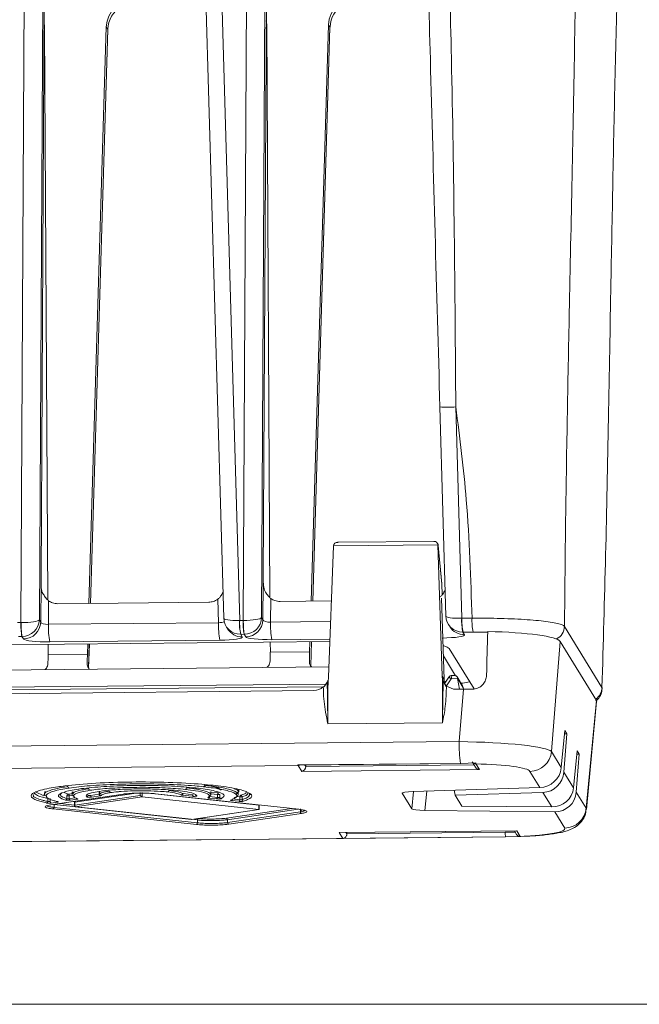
# Model space of a CAD drawing. Header units: millimetres. Extents: x 0 to 1118, y 0 to 864.
# Tile 88 of 256: x 495 to 506, y 274 to 291. Entities that reach past the tile are written whole.
import ezdxf

# ---------------------------------------------------------------- set-up
doc = ezdxf.new("R2010")
doc.units = ezdxf.units.MM
doc.styles.add('SLDTEXTSTYLE3', font='TXT', dxfattribs={"width": 0.605})
doc.dimstyles.new('SLDDIMSTYLE0', dxfattribs={"dimtxt": 3.175, "dimasz": 3.302, "dimexe": 0, "dimexo": 0.0625, "dimgap": 0.79375, "dimtad": 0, "dimtih": 1, "dimtoh": 1, "dimdec": 1, "dimlfac": 4, "dimrnd": 1e-09, "dimzin": 12, "dimdsep": 46, "dimtxsty": 'SLDTEXTSTYLE3', "dimsah": 1, "dimcen": 0.09, "dimadec": 0, "dimazin": 3, "dimtfac": 1, "dimtofl": 0, "dimtmove": 0, "dimatfit": 3, "dimfxl": 1, "dimfrac": 2, "dimtolj": 1, "dimtzin": 12, "dimarcsym": 0})

# ---------------------------------------------------------------- blocks, each defined once
blk = doc.blocks.new('_D_12')
at = {"color": 7, "linetype": 'Continuous', "lineweight": 0}
for p, q in [((520.817, 345.837), (559.739, 345.837)), ((558.139, 345.837), (558.139, 312.211)), ((558.139, 273.712), (558.139, 307.339)), ((443.176, 273.712), (559.739, 273.712))]:
    blk.add_line(p, q, dxfattribs=at)
for points in [[(558.139, 345.837), (557.631, 342.535), (558.647, 342.535)], [(558.139, 273.712), (558.647, 277.014), (557.631, 277.014)]]:
    blk.add_solid(points, dxfattribs=at)
at = {"color": 7, "linetype": 'Continuous', "lineweight": 0, "insert": (552.682, 311.431), "char_height": 3.175, "attachment_point": 1, "style": 'SLDTEXTSTYLE3'}
blk.add_mtext('288.5', dxfattribs=at)
blk = doc.blocks.new('_D_13')
at = {"color": 7, "linetype": 'Continuous', "lineweight": 0}
for p, q in [((441.576, 275.312), (441.576, 357.886)), ((519.351, 346.187), (519.351, 357.886)), ((441.576, 356.286), (475.007, 356.286)), ((519.351, 356.286), (485.921, 356.286))]:
    blk.add_line(p, q, dxfattribs=at)
for points in [[(441.576, 356.286), (444.878, 355.778), (444.878, 356.794)], [(519.351, 356.286), (516.049, 356.794), (516.049, 355.778)]]:
    blk.add_solid(points, dxfattribs=at)
at = {"color": 7, "linetype": 'Continuous', "lineweight": 0, "insert": (475.007, 357.942), "char_height": 3.175, "attachment_point": 1, "style": 'SLDTEXTSTYLE3'}
blk.add_mtext('311.1', dxfattribs=at)

msp = doc.modelspace()

# ---------------------------------------------------------------- linework, layer by layer
at = {"color": 9, "linetype": 'Continuous', "lineweight": 0}
for p, q in [((495.239, 280.35), (495.306, 292.494)), ((495.628, 292.5), (495.561, 280.398)), ((498.695, 292.528), (499.047, 280.387)), ((499.106, 280.387), (499.172, 292.532)), ((499.494, 292.538), (499.428, 280.436)), ((496.751, 290.666), (496.726, 290.707)), ((500.317, 280.722), (500.618, 290.703)), ((500.618, 290.703), (500.592, 290.745)), ((496.451, 280.684), (496.751, 290.666)), ((502.807, 284.099), (502.913, 280.424)), ((502.494, 281.699), (500.678, 281.681)), ((502.501, 281.687), (502.494, 281.699)), ((502.501, 281.687), (502.501, 281.691)), ((502.562, 281.018), (502.501, 281.687)), ((495.585, 280.359), (495.591, 281.016)), ((495.591, 281.016), (495.591, 281.016)), ((499.451, 280.397), (499.458, 281.054)), ((499.458, 281.054), (499.458, 281.054)), ((502.562, 281.018), (502.562, 281.022)), ((502.568, 280.84), (502.562, 281.018)), ((502.562, 281.018), (502.562, 281.017)), ((498.679, 280.347), (498.669, 280.758)), ((499.589, 280.767), (499.585, 280.356)), ((495.723, 280.729), (495.719, 280.319)), ((499.428, 280.436), (499.451, 280.397)), ((502.913, 280.424), (502.909, 280.424)), ((502.913, 280.424), (503.089, 280.426)), ((495.18, 280.349), (495.239, 280.35)), ((495.239, 280.35), (495.244, 280.35)), ((495.561, 280.398), (495.585, 280.359)), ((495.719, 280.319), (498.679, 280.347)), ((499.047, 280.387), (499.042, 280.387)), ((499.047, 280.387), (499.106, 280.387)), ((499.106, 280.387), (499.11, 280.387)), ((499.585, 280.356), (500.628, 280.366)), ((504.698, 280.284), (505.35, 279.219)), ((495.258, 280.108), (495.199, 280.108)), ((495.286, 280.064), (495.259, 280.108)), ((499.065, 280.145), (499.092, 280.101)), ((499.125, 280.146), (499.066, 280.145)), ((499.152, 280.102), (499.125, 280.146)), ((502.931, 280.183), (502.959, 280.139)), ((503.108, 280.185), (502.932, 280.183)), ((503.362, 280.184), (503.108, 280.185)), ((498.702, 280.043), (495.742, 280.015)), ((496.417, 279.56), (496.43, 279.978)), ((500.616, 280.062), (499.608, 280.052)), ((500.284, 279.597), (500.296, 280.016)), ((504.623, 280.022), (504.47, 278.107)), ((495.713, 279.795), (496.398, 279.802)), ((499.58, 279.833), (500.264, 279.84)), ((500.26, 279.743), (500.26, 279.743)), ((496.394, 279.705), (496.394, 279.705)), ((502.568, 279.417), (502.604, 279.359)), ((502.729, 279.372), (502.645, 279.252)), ((502.837, 279.375), (502.729, 279.372)), ((502.932, 279.225), (502.836, 279.381)), ((502.865, 278.28), (502.938, 279.191)), ((505.074, 277.12), (505.253, 278.993)), ((491.471, 278.169), (502.865, 278.28)), ((504.47, 278.107), (504.641, 277.827)), ((500.064, 277.866), (494.33, 277.81)), ((500.06, 277.874), (502.89, 277.901)), ((500.126, 277.763), (500.064, 277.866)), ((500.179, 277.873), (500.195, 277.845)), ((500.195, 277.845), (503.125, 277.874)), ((503.153, 277.91), (503.156, 277.892)), ((503.156, 277.892), (503.217, 277.793)), ((503.217, 277.793), (500.126, 277.763)), ((504.271, 277.48), (504.097, 277.763)), ((504.687, 277.751), (504.856, 277.476)), ((495.756, 277.18), (497.022, 277.367)), ((496.04, 277.289), (496.04, 277.339)), ((496.063, 277.365), (496.158, 277.379)), ((496.148, 277.348), (496.082, 277.338)), ((497.247, 277.383), (496.18, 277.226)), ((496.181, 277.176), (497.317, 277.343)), ((496.451, 277.343), (496.604, 277.365)), ((496.623, 277.338), (496.47, 277.316)), ((496.604, 277.365), (496.603, 277.415)), ((496.609, 277.416), (496.61, 277.367)), ((497.317, 277.343), (497.317, 277.393)), ((497.352, 277.393), (497.352, 277.319)), ((499.379, 277.174), (497.468, 277.381)), ((497.584, 277.372), (497.581, 277.372)), ((497.584, 277.372), (500.078, 277.103)), ((498.219, 277.33), (498.047, 277.348)), ((498.063, 277.375), (498.235, 277.357)), ((498.543, 277.402), (498.676, 277.388)), ((498.66, 277.361), (498.543, 277.374)), ((498.7, 277.363), (498.7, 277.312)), ((501.876, 277.387), (501.875, 277.381)), ((502.04, 277.112), (502.07, 277.414)), ((502.301, 277.421), (502.268, 277.083)), ((504.476, 277.144), (504.322, 277.396)), ((504.902, 277.4), (505.074, 277.12)), ((495.707, 277.239), (495.707, 277.289)), ((495.876, 277.228), (495.766, 277.212)), ((495.816, 277.187), (495.816, 277.137)), ((498.31, 276.917), (495.816, 277.187)), ((496.082, 277.288), (496.199, 277.305)), ((496.218, 277.279), (496.101, 277.262)), ((496.169, 277.241), (496.18, 277.226)), ((496.18, 277.226), (496.181, 277.176)), ((498.644, 277.284), (498.508, 277.299)), ((498.524, 277.326), (498.66, 277.311)), ((499.033, 277.242), (498.904, 277.256)), ((498.921, 277.283), (499.049, 277.269)), ((499.049, 277.319), (499, 277.324)), ((499.089, 277.32), (499.089, 277.27)), ((499.378, 277.1), (499.379, 277.174)), ((495.816, 277.137), (498.31, 276.867)), ((498.21, 276.928), (499.378, 277.1)), ((500.067, 277.104), (498.836, 276.922)), ((498.836, 276.872), (500.102, 277.059)), ((500.102, 277.109), (500.102, 277.059)), ((504.701, 276.777), (504.528, 277.06)), ((498.31, 276.917), (498.31, 276.867)), ((498.836, 276.922), (498.836, 276.872)), ((500.777, 276.7), (503.868, 276.73)), ((500.84, 276.598), (500.777, 276.7)), ((500.896, 276.701), (500.912, 276.675)), ((500.912, 276.677), (503.667, 276.704)), ((503.667, 276.704), (503.839, 276.708)), ((503.868, 276.73), (503.928, 276.632)), ((495.107, 276.542), (500.84, 276.598)), ((503.674, 276.622), (500.844, 276.595))]:
    msp.add_line(p, q, dxfattribs=at)
at = {"color": 7, "linetype": 'Continuous', "lineweight": 15}
for p, q in [((495.653, 292.459), (495.591, 281.12)), ((498.418, 292.527), (498.769, 280.426)), ((499.519, 292.496), (499.457, 281.157)), ((495.708, 280.743), (495.651, 290.697)), ((496.726, 290.707), (496.424, 280.684)), ((499.574, 280.781), (499.517, 290.734)), ((500.592, 290.745), (500.291, 280.721)), ((500.318, 280.722), (500.618, 290.697)), ((500.618, 290.697), (500.618, 290.703)), ((496.452, 280.684), (496.752, 290.659)), ((496.751, 290.666), (496.752, 290.659)), ((502.53, 284.098), (502.635, 280.463)), ((502.531, 284.098), (502.53, 284.098)), ((500.678, 281.681), (500.591, 279.398)), ((502.434, 281.761), (500.748, 281.745)), ((502.491, 281.723), (502.484, 281.733)), ((502.494, 281.699), (502.568, 279.417)), ((502.562, 281.022), (502.501, 281.691)), ((495.591, 281.016), (495.591, 281.014)), ((499.458, 281.054), (499.458, 281.052)), ((502.569, 280.842), (502.562, 281.017)), ((498.742, 280.855), (498.755, 280.88)), ((502.558, 280.776), (502.604, 279.359)), ((502.608, 280.893), (502.622, 280.918)), ((498.509, 280.704), (495.883, 280.678)), ((500.642, 280.725), (499.75, 280.716)), ((498.811, 280.284), (498.836, 280.242)), ((502.677, 280.321), (502.703, 280.28)), ((500.615, 280.019), (493.758, 279.952)), ((495.713, 279.795), (495.712, 279.971)), ((496.403, 279.978), (496.398, 279.802)), ((496.418, 279.558), (496.431, 279.978)), ((499.58, 279.833), (499.579, 280.009)), ((500.27, 280.016), (500.264, 279.84)), ((500.285, 279.596), (500.297, 280.016)), ((504.623, 280.022), (505.253, 278.993)), ((499.579, 279.736), (499.579, 279.735)), ((500.26, 279.742), (500.26, 279.743)), ((502.591, 279.773), (502.804, 279.426)), ((502.608, 279.746), (502.592, 279.744)), ((503.124, 279.195), (502.694, 279.897)), ((493.773, 279.512), (500.598, 279.579)), ((495.713, 279.699), (495.713, 279.697)), ((496.394, 279.704), (496.394, 279.705)), ((502.685, 279.398), (502.614, 279.297)), ((502.778, 279.431), (502.744, 279.43)), ((502.922, 279.251), (502.828, 279.404)), ((500.548, 279.281), (493.789, 279.215)), ((493.823, 279.168), (500.501, 279.233)), ((502.576, 279.179), (502.575, 279.37)), ((502.636, 279.328), (502.608, 279.324)), ((502.837, 279.375), (502.87, 279.191)), ((502.938, 279.191), (502.933, 279.219)), ((493.988, 279.104), (500.336, 279.166)), ((502.575, 278.607), (502.576, 279.179)), ((502.811, 279.19), (502.938, 279.191)), ((505.078, 277.101), (505.257, 278.977)), ((500.581, 278.588), (502.575, 278.607)), ((504.703, 278.472), (504.641, 277.827)), ((504.687, 277.751), (504.739, 278.414)), ((504.698, 278.413), (504.739, 278.414)), ((504.739, 278.414), (504.703, 278.472)), ((504.92, 278.119), (504.856, 277.476)), ((504.902, 277.4), (504.955, 278.061)), ((504.914, 278.062), (504.955, 278.061)), ((504.955, 278.061), (504.92, 278.119)), ((500.077, 277.872), (502.892, 277.899)), ((500.195, 277.845), (500.196, 277.873)), ((502.89, 277.901), (503.153, 277.91)), ((503.092, 277.927), (503.148, 277.837)), ((498.429, 277.503), (498.453, 277.497)), ((495.494, 277.406), (495.64, 277.337)), ((495.654, 277.411), (495.654, 277.36)), ((495.667, 277.41), (495.661, 277.403)), ((495.76, 277.18), (497.026, 277.367)), ((495.995, 277.396), (496.063, 277.365)), ((496.131, 277.409), (496.131, 277.358)), ((496.162, 277.391), (496.131, 277.406)), ((497.022, 277.367), (497.026, 277.367)), ((497.352, 277.319), (497.317, 277.343)), ((497.581, 277.372), (500.075, 277.103)), ((498.276, 277.359), (498.267, 277.368)), ((498.543, 277.363), (498.543, 277.41)), ((498.727, 277.438), (498.648, 277.492)), ((499.02, 277.357), (499.02, 277.407)), ((499.229, 277.356), (499.229, 277.363)), ((501.875, 277.381), (502.04, 277.112)), ((504.271, 277.48), (502.065, 277.414)), ((502.776, 277.436), (502.797, 277.35)), ((502.797, 277.35), (504.322, 277.396)), ((502.914, 277.16), (502.797, 277.35)), ((495.756, 277.18), (495.76, 277.18)), ((495.816, 277.189), (495.816, 277.187)), ((495.921, 277.204), (496.175, 277.177)), ((496.174, 277.224), (496.175, 277.158)), ((496.184, 277.147), (496.181, 277.176)), ((497.352, 277.319), (496.184, 277.147)), ((499.378, 277.1), (497.352, 277.319)), ((497.352, 277.319), (497.352, 277.319)), ((499.387, 277.106), (499.388, 277.172)), ((504.476, 277.144), (502.914, 277.16)), ((498.294, 276.84), (495.8, 277.11)), ((496.184, 277.147), (498.21, 276.928)), ((496.184, 277.147), (496.184, 277.147)), ((498.214, 276.928), (499.382, 277.1)), ((498.817, 276.949), (499.952, 277.116)), ((500.121, 277.032), (498.855, 276.845)), ((499.378, 277.1), (499.387, 277.106)), ((499.378, 277.1), (499.378, 277.1)), ((500.078, 277.103), (500.075, 277.103)), ((502.268, 277.083), (504.528, 277.06)), ((498.21, 276.928), (498.21, 276.928)), ((498.325, 276.944), (498.327, 276.944)), ((500.788, 276.7), (503.859, 276.73)), ((500.912, 276.677), (500.913, 276.701)), ((503.826, 276.729), (503.864, 276.667)), ((492.28, 276.511), (503.674, 276.622)), ((503.937, 276.63), (503.674, 276.622)), ((503.926, 276.63), (503.997, 276.633)), ((503.928, 276.632), (503.937, 276.63))]:
    msp.add_line(p, q, dxfattribs=at)
at = {"color": 7, "linetype": 'Continuous', "lineweight": 15, "flags": 128}
for points in [[(502.694, 279.897), (502.655, 279.924), (502.585, 279.948)], [(502.895, 279.294), (502.927, 279.298), (503.047, 279.32)], [(502.89, 277.901), (502.892, 277.899), (502.892, 277.899)], [(496.249, 277.455), (496.246, 277.455), (496.242, 277.454)], [(495.882, 277.236), (495.878, 277.236), (495.877, 277.236)], [(496.219, 277.286), (496.223, 277.285), (496.227, 277.285)], [(498.898, 277.264), (498.895, 277.263), (498.89, 277.263)]]:
    msp.add_lwpolyline(points, dxfattribs=at)
at = {"color": 9, "linetype": 'Continuous', "lineweight": 0, "flags": 128}
for points in [[(502.744, 279.43), (502.743, 279.43), (502.74, 279.428), (502.737, 279.423), (502.735, 279.416), (502.733, 279.407), (502.731, 279.397), (502.73, 279.385), (502.729, 279.372)], [(496.082, 277.338), (496.082, 277.331), (496.082, 277.3), (496.082, 277.288)], [(498.66, 277.311), (498.66, 277.323), (498.66, 277.353), (498.66, 277.361)], [(495.747, 277.289), (495.747, 277.281), (495.747, 277.251), (495.747, 277.239)], [(496.174, 277.224), (496.174, 277.224), (496.175, 277.225), (496.177, 277.225), (496.18, 277.226)], [(499.049, 277.269), (499.049, 277.281), (499.049, 277.311), (499.049, 277.319)], [(499.379, 277.174), (499.383, 277.174), (499.385, 277.173), (499.387, 277.173), (499.388, 277.172), (499.388, 277.172)]]:
    msp.add_lwpolyline(points, dxfattribs=at)
at = {"color": 9, "linetype": 'Continuous', "lineweight": 0}
for centre, radius, start, end in [((502.661, 286.721), 2.626, 267.1283, 273.1748), ((502.428, 281.685), 0.0735, 1.9845, 31.4731), ((503.795, 280.386), 0.887, 177.5283, 193.2338), ((503.965, 280.386), 1.052, 177.9046, 191.1166), ((504.14, 280.388), 1.052, 177.9046, 191.1166), ((496.291, 280.311), 1.052, 177.9046, 191.1166), ((496.541, 280.311), 1.298, 178.2953, 188.9834), ((495.283, 280.366), 0.302, 270.5146, 358.7649), ((497.051, 280.266), 1.333, 177.7572, 190.8923), ((500.011, 280.295), 1.333, 177.7572, 190.8923), ((499.088, 280.397), 0.296, 211.5881, 270.7195), ((499.928, 280.348), 0.887, 177.5283, 193.2338), ((500.098, 280.348), 1.052, 177.9046, 191.1166), ((500.157, 280.349), 1.052, 177.9046, 191.1166), ((500.408, 280.349), 1.298, 178.2953, 188.9834), ((499.15, 280.404), 0.302, 270.5146, 358.7649), ((500.917, 280.304), 1.333, 177.7572, 190.8923), ((502.955, 280.435), 0.296, 211.5881, 270.7195), ((504.447, 280.29), 0.251, 296.1358, 358.7301), ((502.618, 279.233), 0.177, 51.2282, 67.851), ((505.1, 279.225), 0.251, 303.8019, 358.755), ((504.916, 278.228), 2.052, 178.5475, 189.167), ((504.094, 278.141), 0.378, 270.5342, 354.7851), ((500.063, 277.941), 0.0755, 270.575, 292.6157), ((498.407, 277.519), 0.0258, 291.3706, 6.4714), ((496.064, 277.496), 0.159, 261.3444, 276.4876), ((496.057, 277.34), 0.0254, 355.4885, 75.463), ((496.382, 277.345), 0.0253, 271.2251, 359.3803), ((496.477, 277.341), 0.0254, 175.4892, 255.4651), ((496.629, 277.363), 0.0254, 175.4892, 255.4651), ((496.635, 277.367), 0.0251, 180.7477, 269.6112), ((496.808, 277.419), 0.0254, 175.4919, 255.4732), ((497.786, 277.428), 0.0258, 291.3706, 6.4713), ((498.029, 277.377), 0.0254, 271.7458, 359.5117), ((498.037, 277.372), 0.0258, 291.3706, 6.4714), ((498.096, 277.473), 0.0258, 291.3611, 6.4691), ((498.209, 277.354), 0.0258, 291.3706, 6.4714), ((498.301, 277.359), 0.0249, 180.7458, 270.117), ((498.686, 277.364), 0.0258, 111.3569, 186.4682), ((498.675, 277.502), 0.142, 264.0039, 280.3895), ((499.075, 277.322), 0.0258, 111.3706, 186.4714), ((499.063, 277.32), 0.0255, 359.146, 84.6711), ((495.773, 277.237), 0.0254, 175.4956, 255.4839), ((495.88, 277.249), 0.0212, 203.5742, 259.6475), ((496.015, 277.289), 0.0255, 275.8198, 1.0619), ((496.108, 277.286), 0.0254, 175.4885, 255.463), ((496.223, 277.301), 0.0231, 188.9266, 258.0893), ((498.499, 277.323), 0.0258, 291.3569, 6.4682), ((498.634, 277.308), 0.0258, 291.3569, 6.4682), ((498.726, 277.312), 0.0255, 180.0188, 266.8401), ((498.898, 277.277), 0.0221, 287.5037, 353.8892), ((499.024, 277.266), 0.0258, 291.3706, 6.4714), ((499.064, 277.472), 0.154, 264.4077, 279.0852), ((499.114, 277.27), 0.0255, 179.1431, 264.6642), ((495.79, 277.134), 0.0258, 291.3705, 6.4703), ((504.698, 277.155), 0.378, 270.5342, 354.7851), ((498.284, 276.864), 0.0258, 291.3717, 6.4869), ((498.336, 276.92), 0.0259, 111.382, 186.4588), ((498.81, 276.924), 0.0254, 355.4917, 75.4725), ((498.861, 276.87), 0.0254, 175.4819, 255.4823), ((503.956, 276.686), 0.289, 176.3339, 192.6444), ((500.84, 276.673), 0.0756, 270.5846, 300.0093)]:
    msp.add_arc(centre, radius, start, end, dxfattribs=at)
at = {"color": 7, "linetype": 'Continuous', "lineweight": 15}
for centre, radius, start, end in [((502.427, 281.684), 0.075, 5.1806, 31.4866), ((502.487, 281.015), 0.075, 2.0838, 5.1806), ((502.746, 279.355), 0.075, 91.7211, 145.0746), ((496.066, 277.34), 0.0255, 95.8087, 181.0571), ((496.084, 277.497), 0.0254, 175.4902, 255.4681), ((496.446, 277.458), 0.0254, 175.4872, 255.4779), ((495.681, 277.238), 0.0255, 278.7908, 2.3208), ((498.492, 277.328), 0.0237, 268.361, 300.5934), ((500.127, 277.057), 0.0254, 175.4782, 255.4715)]:
    msp.add_arc(centre, radius, start, end, dxfattribs=at)
for centre, major_axis, ratio, start_param, end_param in [((501.091, 290.741), (0.468, 0.177), 0.967477, 1.20795, 2.761293), ((497.224, 290.704), (0.468, 0.177), 0.967477, 1.20795, 2.761293), ((497.249, 290.662), (0.473, 0.164), 0.954063, 1.807873, 2.785252), ((501.116, 290.7), (0.473, 0.164), 0.954063, 1.807873, 2.785252), ((495.152, 290.683), (0.468, 0.177), 0.967477, 5.937792, 6.100894), ((499.019, 290.721), (0.468, 0.177), 0.967477, 5.937792, 6.100894), ((500.758, 281.67), (0.0726, -0.0402), 0.871415, 2.020412, 3.556302), ((502.425, 281.686), (0.0376, 0.0679), 0.851705, 5.323821, 6.859711), ((495.63, 281.133), (0.004, 0.5), 0.078627, 1.597902, 1.807009), ((499.497, 281.171), (0.004, 0.5), 0.078627, 1.597902, 1.807009), ((499.068, 280.438), (0.28, 0.109), 0.96898, 2.78615, 4.339493), ((502.935, 280.475), (0.28, 0.109), 0.96898, 2.78615, 4.339493), ((503.664, 286.749), (0.804, 28.739), 0.004219, 1.801065, 1.828407), ((503.123, 280.006), (1.505, 0.001), 0.126343, 0.077062, 1.411115), ((495.674, 279.933), (-0.014, 0.5), 0.074223, 4.222434, 4.431541), ((496.361, 279.94), (0.004, 0.5), 0.078627, 4.225088, 4.434196), ((499.54, 279.971), (-0.014, 0.5), 0.074223, 4.222434, 4.431541), ((500.227, 279.977), (0.004, 0.5), 0.078627, 4.225088, 4.434196), ((500.342, 279.404), (0.224, 0.112), 0.984419, 5.582831, 5.789037), ((502.818, 279.428), (0.224, 0.112), 0.984419, 2.717258, 2.910086), ((502.77, 279.356), (0.0372, 0.0687), 0.828601, 5.472112, 6.861273), ((500.334, 279.417), (0.056, 0.244), 0.993334, 3.376844, 4.105261), ((502.853, 279.37), (0.224, 0.112), 0.984419, 2.717258, 3.227006), ((502.81, 279.441), (0.056, 0.244), 0.993334, 2.648428, 3.376844), ((502.845, 279.358), (-0.0142, 0.0746), 0.052589, 1.250715, 1.32763), ((502.852, 279.221), (0.0734, -0.0416), 0.851388, 0.63124, 0.994259), ((502.929, 279.22), (-0.0146, 0.0751), 0.051774, 4.679596, 4.756511), ((503.043, 279.002), (1.505, 0.001), 0.126343, 1.538527, 1.640262), ((503.751, 278.98), (1.507, -0.001), 0.126048, 6.271244, 6.3604), ((500.126, 277.838), (0.0376, 0.0679), 0.851705, 3.718118, 5.254008), ((503.217, 277.868), (0.0726, -0.0402), 0.871415, 4.135863, 5.162005), ((504.274, 277.847), (0.285, 0.244), 0.961732, 4.014276, 5.497806), ((504.319, 277.773), (0.145, 0.35), 0.970644, 3.554002, 5.037532), ((502.126, 277.383), (0.252, 0), 0.125829, 1.813855, 3.218706), ((504.479, 277.511), (0.378, -0.014), 0.969642, 4.739477, 6.223007), ((504.525, 277.437), (0.296, -0.241), 0.981576, 5.39514, 6.87867), ((502.291, 277.114), (0.251, 0), 0.12619, 3.218519, 4.62337), ((500.918, 276.67), (0.0019, 0.075), 0.080758, 1.481601, 1.506831)]:
    msp.add_ellipse(centre, major_axis=major_axis, ratio=ratio, start_param=start_param, end_param=end_param, dxfattribs=at)
at = {"color": 9, "linetype": 'Continuous', "lineweight": 0}
for centre, major_axis, ratio, start_param, end_param in [((499.068, 280.438), (0.3, 0.012), 0.166872, 3.065446, 4.618789), ((499.129, 280.438), (0.3, 0.002), 0.169449, 4.649132, 6.202475), ((499.129, 280.438), (0.281, 0.106), 0.969119, 4.351018, 5.904361), ((502.935, 280.475), (0.3, 0.012), 0.166872, 3.065446, 4.618789), ((495.262, 280.4), (0.3, 0.002), 0.169449, 4.649132, 6.202475), ((495.262, 280.4), (0.281, 0.106), 0.969119, 4.351018, 5.904361), ((495.71, 280.366), (0.125, 0.003), 0.381163, 3.206335, 4.775307), ((498.668, 280.395), (0.125, -0.009), 0.372033, 4.825712, 5.795335), ((499.576, 280.404), (0.125, 0.003), 0.381163, 3.206335, 4.775307), ((495.262, 280.102), (0.05, 0), 0.127699, 1.631378, 1.646177), ((498.668, 280.097), (0.425, 0), 0.126831, 4.791797, 6.360769), ((499.07, 280.139), (0.05, 0), 0.127593, 1.651539, 1.666339), ((499.128, 280.14), (0.05, 0), 0.127699, 1.631378, 1.646177), ((499.576, 280.106), (0.425, 0), 0.126902, 3.21914, 4.788112), ((502.535, 280.135), (0.425, 0), 0.126831, 4.791797, 6.360769), ((502.936, 280.177), (0.05, 0), 0.127593, 1.651539, 1.666339), ((495.71, 280.068), (0.425, 0), 0.126902, 3.21914, 4.788112), ((502.972, 278.123), (1.502, -0.029), 0.103179, 0.081069, 1.644269), ((500.074, 278.238), (0.007, 0.375), 0.079912, 2.904593, 3.016905), ((502.972, 277.751), (1.129, 0.001), 0.126343, 0.077062, 1.406963), ((503.575, 277.139), (1.503, -0.036), 0.145764, 6.273377, 6.361928), ((503.575, 276.767), (1.13, -0.001), 0.126048, 5.030499, 6.3604), ((500.851, 276.97), (0.007, 0.375), 0.079912, 3.016905, 3.129217)]:
    msp.add_ellipse(centre, major_axis=major_axis, ratio=ratio, start_param=start_param, end_param=end_param, dxfattribs=at)
for points, knots in [([(504.907, 292.987), (504.898, 292.197), (504.88, 290.61), (504.833, 288.241), (504.787, 286.043), (504.747, 284.011), (504.716, 282.148), (504.704, 280.904), (504.698, 280.284)], [0, 0, 0, 0, 0.185705, 0.372795, 0.560619, 0.707879, 0.854333, 1, 1, 1, 1]), ([(502.67, 292.55), (502.692, 291.752), (502.74, 289.946), (502.783, 287.128), (502.799, 285.108), (502.807, 284.099), (502.807, 284.099)], [0, 0, 0, 0, 0.283176, 0.641567, 0.999998, 1, 1, 1, 1]), ([(503.089, 280.426), (503.068, 281.113), (503.031, 282.341), (502.875, 283.56), (502.807, 284.099)], [0, 0, 0, 0, 0.5586025, 1, 1, 1, 1]), ([(495.591, 281.014), (495.591, 281.015), (495.591, 281.015), (495.591, 281.016), (495.591, 281.016)], [0, 0, 0, 0, 0.096424, 1, 1, 1, 1]), ([(499.458, 281.052), (499.458, 281.052), (499.458, 281.053), (499.458, 281.053), (499.458, 281.054)], [0, 0, 0, 0, 0.096424, 1, 1, 1, 1]), ([(503.089, 280.426), (503.089, 280.426), (503.194, 280.427), (503.469, 280.426), (503.9, 280.412), (504.313, 280.38), (504.6, 280.336), (504.685, 280.301), (504.698, 280.284), (504.698, 280.284)], [0, 0, 0, 0, 0.000006, 0.134233, 0.348558, 0.564963, 0.78261, 0.999994, 1, 1, 1, 1]), ([(500.26, 279.743), (500.26, 279.743), (500.26, 279.742), (500.26, 279.742), (500.26, 279.742)], [0, 0, 0, 0, 0.903576, 1, 1, 1, 1]), ([(496.394, 279.705), (496.394, 279.705), (496.394, 279.704), (496.394, 279.704), (496.394, 279.704)], [0, 0, 0, 0, 0.903576, 1, 1, 1, 1]), ([(505.35, 279.219), (505.35, 279.219), (505.357, 279.205), (505.348, 279.191), (505.339, 279.177)], [0, 0, 0, 0, 0.000054, 1, 1, 1, 1]), ([(503.11, 277.909), (503.116, 277.904), (503.129, 277.894), (503.146, 277.893), (503.156, 277.892)], [0, 0, 0, 0, 0.429733, 1, 1, 1, 1]), ([(498.416, 277.495), (498.368, 277.5), (498.173, 277.52), (497.766, 277.542), (497.201, 277.549), (496.674, 277.532), (496.301, 277.502), (496.133, 277.48), (496.077, 277.472)], [0, 0, 0, 0, 0.071715, 0.287407, 0.502949, 0.71597, 0.905869, 1, 1, 1, 1]), ([(496.451, 277.343), (496.449, 277.342), (496.445, 277.342), (496.437, 277.341), (496.428, 277.341), (496.42, 277.342), (496.414, 277.342), (496.409, 277.343), (496.408, 277.344), (496.408, 277.344)], [0, 0, 0, 0, 0.147089, 0.294147, 0.441154, 0.588126, 0.735102, 0.882118, 1, 1, 1, 1]), ([(498.106, 277.449), (497.991, 277.459), (497.766, 277.479), (497.358, 277.488), (496.96, 277.48), (496.708, 277.464), (496.541, 277.447), (496.485, 277.439), (496.44, 277.433)], [0, 0, 0, 0, 0.223894, 0.440179, 0.65359, 0.866573, 0.892689, 1, 1, 1, 1]), ([(496.61, 277.367), (496.609, 277.367), (496.608, 277.366), (496.605, 277.365), (496.604, 277.365)], [0, 0, 0, 0, 0.5, 1, 1, 1, 1]), ([(496.61, 277.367), (496.613, 277.371), (496.621, 277.381), (496.656, 277.395), (496.709, 277.409), (496.758, 277.417), (496.783, 277.421)], [0, 0, 0, 0, 0.226531, 0.483466, 0.74044, 1, 1, 1, 1]), ([(496.623, 277.338), (496.626, 277.339), (496.632, 277.34), (496.634, 277.341), (496.635, 277.342)], [0, 0, 0, 0, 0.5, 1, 1, 1, 1]), ([(496.802, 277.394), (496.778, 277.39), (496.73, 277.382), (496.679, 277.369), (496.646, 277.356), (496.638, 277.346), (496.635, 277.342)], [0, 0, 0, 0, 0.259598, 0.516514, 0.773426, 1, 1, 1, 1]), ([(497.796, 277.404), (497.755, 277.408), (497.65, 277.417), (497.446, 277.426), (497.204, 277.425), (497.029, 277.417), (496.895, 277.406), (496.84, 277.399), (496.802, 277.394)], [0, 0, 0, 0, 0.138231, 0.354563, 0.569016, 0.784181, 0.85357, 1, 1, 1, 1]), ([(498.03, 277.352), (498.03, 277.352), (498.015, 277.362), (497.961, 277.382), (497.851, 277.396), (497.796, 277.404)], [0, 0, 0, 0, 0.0127538, 0.5063613, 1, 1, 1, 1]), ([(497.812, 277.431), (497.812, 277.431), (497.874, 277.424), (497.938, 277.414), (498.017, 277.396), (498.038, 277.385), (498.055, 277.377)], [0, 0, 0, 0, 0.00003, 0.493181, 0.593499, 1, 1, 1, 1]), ([(498.03, 277.352), (498.03, 277.352), (498.031, 277.351), (498.035, 277.35), (498.043, 277.349), (498.047, 277.348)], [0, 0, 0, 0, 0.006471, 0.500047, 1, 1, 1, 1]), ([(498.063, 277.375), (498.061, 277.376), (498.057, 277.376), (498.056, 277.377), (498.055, 277.377)], [0, 0, 0, 0, 0.4999999, 1, 1, 1, 1]), ([(498.301, 277.335), (498.301, 277.334), (498.299, 277.332), (498.29, 277.331), (498.278, 277.329), (498.262, 277.328), (498.245, 277.328), (498.23, 277.329), (498.222, 277.33), (498.219, 277.33)], [0, 0, 0, 0, 0.148842, 0.297684, 0.446504, 0.595299, 0.744086, 0.892886, 1, 1, 1, 1]), ([(495.685, 277.213), (495.687, 277.213), (495.692, 277.212), (495.704, 277.211), (495.721, 277.21), (495.738, 277.21), (495.754, 277.211), (495.762, 277.212), (495.766, 277.212)], [0, 0, 0, 0, 0.113168, 0.290525, 0.467879, 0.645244, 0.822622, 1, 1, 1, 1]), ([(495.747, 277.239), (495.745, 277.239), (495.741, 277.238), (495.733, 277.238), (495.724, 277.238), (495.716, 277.238), (495.71, 277.239), (495.708, 277.239), (495.707, 277.239)], [0, 0, 0, 0, 0.1773927, 0.3547673, 0.5321182, 0.7094609, 0.8868198, 1, 1, 1, 1]), ([(495.876, 277.228), (495.878, 277.229), (495.884, 277.23), (495.889, 277.231), (495.889, 277.234), (495.885, 277.235), (495.882, 277.236)], [0, 0, 0, 0, 0.162382, 0.441584, 0.720792, 1, 1, 1, 1]), ([(496.017, 277.263), (496.02, 277.263), (496.026, 277.261), (496.039, 277.26), (496.056, 277.259), (496.073, 277.259), (496.089, 277.26), (496.097, 277.261), (496.101, 277.262)], [0, 0, 0, 0, 0.165658, 0.332512, 0.499366, 0.666234, 0.833117, 1, 1, 1, 1]), ([(496.082, 277.288), (496.08, 277.288), (496.076, 277.287), (496.068, 277.287), (496.059, 277.287), (496.051, 277.287), (496.044, 277.288), (496.042, 277.289), (496.04, 277.289)], [0, 0, 0, 0, 0.166902, 0.333783, 0.500634, 0.667472, 0.834322, 1, 1, 1, 1]), ([(496.218, 277.279), (496.219, 277.279), (496.223, 277.28), (496.229, 277.281), (496.232, 277.283), (496.229, 277.284), (496.227, 277.285)], [0, 0, 0, 0, 0.041786, 0.361188, 0.6805941, 1, 1, 1, 1]), ([(496.47, 277.316), (496.466, 277.316), (496.458, 277.315), (496.442, 277.314), (496.425, 277.314), (496.408, 277.314), (496.395, 277.316), (496.386, 277.317), (496.384, 277.319), (496.383, 277.319)], [0, 0, 0, 0, 0.147054, 0.294109, 0.441141, 0.588146, 0.735141, 0.882149, 1, 1, 1, 1]), ([(498.492, 277.305), (498.492, 277.305), (498.49, 277.304), (498.491, 277.302), (498.496, 277.3), (498.504, 277.299), (498.508, 277.299)], [0, 0, 0, 0, 0.057595, 0.371728, 0.685864, 1, 1, 1, 1]), ([(498.644, 277.284), (498.648, 277.283), (498.657, 277.283), (498.674, 277.282), (498.691, 277.282), (498.706, 277.283), (498.718, 277.285), (498.722, 277.286), (498.725, 277.287)], [0, 0, 0, 0, 0.1594554, 0.3275501, 0.4956449, 0.6637533, 0.831877, 1, 1, 1, 1]), ([(498.7, 277.312), (498.699, 277.312), (498.697, 277.311), (498.691, 277.31), (498.684, 277.31), (498.675, 277.31), (498.667, 277.31), (498.662, 277.311), (498.66, 277.311)], [0, 0, 0, 0, 0.168142, 0.336262, 0.504355, 0.672434, 0.840526, 1, 1, 1, 1]), ([(498.89, 277.263), (498.889, 277.262), (498.886, 277.261), (498.887, 277.259), (498.893, 277.257), (498.9, 277.256), (498.904, 277.256)], [0, 0, 0, 0, 0.171003, 0.447331, 0.723666, 1, 1, 1, 1]), ([(499.033, 277.242), (499.036, 277.242), (499.043, 277.241), (499.057, 277.24), (499.074, 277.24), (499.09, 277.241), (499.104, 277.242), (499.109, 277.244), (499.112, 277.244)], [0, 0, 0, 0, 0.107918, 0.286325, 0.46473, 0.643144, 0.821573, 1, 1, 1, 1]), ([(499.089, 277.27), (499.087, 277.27), (499.085, 277.269), (499.078, 277.268), (499.07, 277.268), (499.061, 277.268), (499.054, 277.268), (499.051, 277.269), (499.049, 277.269)], [0, 0, 0, 0, 0.178442, 0.356866, 0.535267, 0.713661, 0.892071, 1, 1, 1, 1]), ([(498.855, 276.845), (498.834, 276.843), (498.781, 276.836), (498.67, 276.829), (498.536, 276.827), (498.402, 276.83), (498.33, 276.837), (498.294, 276.84)], [0, 0, 0, 0, 0.146086, 0.362271, 0.576797, 0.791295, 1, 1, 1, 1]), ([(498.836, 276.922), (498.836, 276.922), (498.818, 276.92), (498.767, 276.914), (498.667, 276.907), (498.54, 276.905), (498.432, 276.908), (498.356, 276.912), (498.323, 276.916), (498.31, 276.917)], [0, 0, 0, 0, 0.000026, 0.138867, 0.355175, 0.569534, 0.783803, 0.915386, 1, 1, 1, 1]), ([(498.31, 276.867), (498.31, 276.867), (498.341, 276.864), (498.413, 276.858), (498.536, 276.855), (498.663, 276.857), (498.755, 276.863), (498.809, 276.868), (498.828, 276.871), (498.836, 276.872)], [0, 0, 0, 0, 0.000026, 0.208641, 0.42308, 0.637649, 0.853707, 0.941581, 1, 1, 1, 1]), ([(498.327, 276.944), (498.359, 276.941), (498.423, 276.935), (498.542, 276.933), (498.659, 276.935), (498.754, 276.941), (498.799, 276.946), (498.817, 276.949)], [0, 0, 0, 0, 0.2155815, 0.4300097, 0.6446337, 0.8610114, 1, 1, 1, 1])]:
    msp.add_open_spline(points, degree=3, knots=knots, dxfattribs=at)
at = {"color": 7, "linetype": 'Continuous', "lineweight": 15}
for points, knots in [([(502.531, 284.098), (502.502, 285.107), (502.445, 287.123), (502.371, 289.939), (502.319, 291.747), (502.297, 292.547)], [0, 0, 0, 0, 0.357969, 0.716026, 1, 1, 1, 1]), ([(505.35, 279.219), (505.372, 279.986), (505.417, 281.526), (505.463, 283.892), (505.503, 286.1), (505.541, 288.137), (505.579, 289.991), (505.613, 291.204), (505.629, 291.808)], [0, 0, 0, 0, 0.1854899, 0.3723319, 0.560111, 0.7075082, 0.8541813, 1, 1, 1, 1]), ([(495.644, 280.825), (495.636, 280.834), (495.617, 280.855), (495.595, 280.917), (495.593, 280.974), (495.591, 281.014)], [0, 0, 0, 0, 0.186778, 0.427912, 1, 1, 1, 1]), ([(499.51, 280.862), (499.502, 280.872), (499.484, 280.893), (499.461, 280.954), (499.459, 281.012), (499.458, 281.052)], [0, 0, 0, 0, 0.186778, 0.427912, 1, 1, 1, 1]), ([(495.723, 280.729), (495.709, 280.74), (495.677, 280.768), (495.656, 280.803), (495.644, 280.825)], [0, 0, 0, 0, 0.406808, 1, 1, 1, 1]), ([(498.669, 280.758), (498.642, 280.742), (498.593, 280.711), (498.535, 280.706), (498.509, 280.704)], [0, 0, 0, 0, 0.534039, 1, 1, 1, 1]), ([(498.742, 280.855), (498.731, 280.833), (498.713, 280.797), (498.681, 280.769), (498.669, 280.758)], [0, 0, 0, 0, 0.593192, 1, 1, 1, 1]), ([(499.589, 280.767), (499.576, 280.778), (499.543, 280.805), (499.522, 280.841), (499.51, 280.862)], [0, 0, 0, 0, 0.406808, 1, 1, 1, 1]), ([(499.75, 280.716), (499.719, 280.719), (499.661, 280.723), (499.612, 280.753), (499.589, 280.767)], [0, 0, 0, 0, 0.540791, 1, 1, 1, 1]), ([(502.608, 280.893), (502.598, 280.871), (502.58, 280.835), (502.548, 280.807), (502.535, 280.795)], [0, 0, 0, 0, 0.593192, 1, 1, 1, 1]), ([(495.883, 280.678), (495.852, 280.681), (495.795, 280.685), (495.745, 280.715), (495.723, 280.729)], [0, 0, 0, 0, 0.540791, 1, 1, 1, 1]), ([(499.527, 279.573), (499.535, 279.581), (499.553, 279.597), (499.576, 279.648), (499.578, 279.699), (499.579, 279.735)], [0, 0, 0, 0, 0.186778, 0.427912, 1, 1, 1, 1]), ([(500.295, 279.581), (500.285, 279.592), (500.262, 279.621), (500.258, 279.677), (500.26, 279.722), (500.26, 279.742)], [0, 0, 0, 0, 0.288971, 0.6992, 1, 1, 1, 1]), ([(495.66, 279.536), (495.668, 279.543), (495.687, 279.56), (495.709, 279.61), (495.711, 279.661), (495.713, 279.697)], [0, 0, 0, 0, 0.186778, 0.427912, 1, 1, 1, 1]), ([(496.429, 279.543), (496.419, 279.555), (496.395, 279.583), (496.392, 279.64), (496.393, 279.685), (496.394, 279.704)], [0, 0, 0, 0, 0.288971, 0.6992, 1, 1, 1, 1]), ([(503.342, 279.431), (503.338, 279.404), (503.331, 279.35), (503.288, 279.278), (503.225, 279.224), (503.156, 279.196), (503.109, 279.193), (503.091, 279.192)], [0, 0, 0, 0, 0.2121, 0.424189, 0.637395, 0.855804, 1, 1, 1, 1]), ([(500.57, 279.312), (500.556, 279.288), (500.538, 279.258), (500.513, 279.236), (500.506, 279.231), (500.502, 279.229), (500.501, 279.229), (500.501, 279.23), (500.501, 279.231), (500.502, 279.231)], [0, 0, 0, 0, 0.634574, 0.784224, 0.843415, 0.903067, 0.935145, 0.967529, 1, 1, 1, 1]), ([(500.581, 278.588), (500.581, 278.588), (500.567, 278.655), (500.528, 278.846), (500.502, 279.062), (500.502, 279.21), (500.502, 279.231)], [0, 0, 0, 0, 0.000039, 0.317225, 0.902016, 1, 1, 1, 1]), ([(500.584, 279.347), (500.583, 279.343), (500.58, 279.334), (500.576, 279.323), (500.572, 279.315), (500.57, 279.313), (500.57, 279.312)], [0, 0, 0, 0, 0.354082, 0.666772, 0.861027, 1, 1, 1, 1]), ([(500.581, 278.588), (500.58, 278.633), (500.579, 278.723), (500.576, 278.903), (500.573, 279.099), (500.571, 279.25), (500.57, 279.312)], [0, 0, 0, 0, 0.186571, 0.373143, 0.746285, 1, 1, 1, 1]), ([(500.584, 279.347), (500.584, 279.323), (500.583, 279.261), (500.582, 279.107), (500.578, 278.927), (500.579, 278.737), (500.58, 278.637), (500.581, 278.588)], [0, 0, 0, 0, 0.095102, 0.247451, 0.607576, 0.803783, 1, 1, 1, 1]), ([(502.587, 279.331), (502.586, 279.332), (502.585, 279.335), (502.582, 279.343), (502.578, 279.355), (502.576, 279.364), (502.575, 279.37)], [0, 0, 0, 0, 0.138742, 0.354025, 0.604254, 1, 1, 1, 1]), ([(502.575, 278.607), (502.575, 278.616), (502.576, 278.662), (502.579, 278.853), (502.582, 279.041), (502.585, 279.218), (502.586, 279.268), (502.586, 279.312), (502.587, 279.331)], [0, 0, 0, 0, 0.037739, 0.188697, 0.792527, 0.818091, 0.920346, 1, 1, 1, 1]), ([(502.645, 279.252), (502.641, 279.131), (502.635, 278.914), (502.593, 278.702), (502.575, 278.607)], [0, 0, 0, 0, 0.5567068, 1, 1, 1, 1]), ([(502.645, 279.252), (502.646, 279.251), (502.647, 279.25), (502.647, 279.25), (502.645, 279.251), (502.637, 279.258), (502.613, 279.281), (502.597, 279.311), (502.587, 279.331)], [0, 0, 0, 0, 0.05131, 0.082607, 0.123571, 0.202062, 0.457313, 1, 1, 1, 1]), ([(505.239, 278.99), (505.252, 278.998), (505.287, 279.021), (505.341, 279.097), (505.348, 279.168), (505.351, 279.2)], [0, 0, 0, 0, 0.228094, 0.661464, 1, 1, 1, 1]), ([(500.06, 277.874), (500.061, 277.873), (500.065, 277.872), (500.071, 277.871), (500.076, 277.872), (500.077, 277.872)], [0, 0, 0, 0, 0.040671, 0.793899, 1, 1, 1, 1]), ([(495.88, 277.494), (495.922, 277.499), (496.108, 277.525), (496.527, 277.561), (497.162, 277.582), (497.813, 277.575), (498.29, 277.549), (498.521, 277.526), (498.585, 277.52)], [0, 0, 0, 0, 0.061434, 0.277007, 0.49265, 0.705755, 0.918784, 1, 1, 1, 1]), ([(496.242, 277.454), (496.259, 277.457), (496.383, 277.475), (496.671, 277.501), (497.142, 277.52), (497.632, 277.518), (498.018, 277.499), (498.21, 277.481), (498.275, 277.474)], [0, 0, 0, 0, 0.033764, 0.248957, 0.464976, 0.678271, 0.891258, 1, 1, 1, 1]), ([(498.432, 277.522), (498.432, 277.522), (498.495, 277.515), (498.673, 277.493), (498.911, 277.446), (499.044, 277.378), (499.015, 277.327), (498.952, 277.301), (498.945, 277.298)], [0, 0, 0, 0, 0.000008, 0.12745, 0.384614, 0.672847, 0.964506, 1, 1, 1, 1]), ([(498.453, 277.519), (498.541, 277.505), (498.661, 277.484), (498.688, 277.459), (498.696, 277.452)], [0, 0, 0, 0, 0.727418, 1, 1, 1, 1]), ([(498.585, 277.52), (498.645, 277.513), (498.861, 277.488), (499.137, 277.432), (499.286, 277.352), (499.238, 277.287), (499.138, 277.253), (499.112, 277.244)], [0, 0, 0, 0, 0.101863, 0.369108, 0.636447, 0.906958, 1, 1, 1, 1]), ([(495.685, 277.213), (495.653, 277.221), (495.517, 277.252), (495.392, 277.314), (495.442, 277.396), (495.647, 277.456), (495.83, 277.486), (495.88, 277.494)], [0, 0, 0, 0, 0.085316, 0.358143, 0.627729, 0.897222, 1, 1, 1, 1]), ([(495.466, 277.361), (495.459, 277.354), (495.43, 277.32), (495.541, 277.281), (495.662, 277.249), (495.696, 277.242), (495.707, 277.239)], [0, 0, 0, 0, 0.168737, 0.801951, 0.933788, 1, 1, 1, 1]), ([(495.707, 277.289), (495.675, 277.297), (495.55, 277.325), (495.504, 277.357), (495.469, 277.382)], [0, 0, 0, 0, 0.2496483, 1, 1, 1, 1]), ([(495.69, 277.329), (495.678, 277.335), (495.617, 277.363), (495.687, 277.415), (495.85, 277.464), (495.997, 277.49), (496.05, 277.498), (496.058, 277.499)], [0, 0, 0, 0, 0.090791, 0.4804, 0.827777, 0.972616, 1, 1, 1, 1]), ([(496.077, 277.472), (496.027, 277.464), (495.876, 277.44), (495.704, 277.389), (495.653, 277.321), (495.753, 277.268), (495.86, 277.241), (495.882, 277.236)], [0, 0, 0, 0, 0.122265, 0.368929, 0.645629, 0.925614, 1, 1, 1, 1]), ([(496.017, 277.263), (495.973, 277.279), (495.878, 277.315), (495.902, 277.374), (496.044, 277.422), (496.192, 277.446), (496.242, 277.454)], [0, 0, 0, 0, 0.251261, 0.549688, 0.847656, 1, 1, 1, 1]), ([(495.946, 277.382), (495.934, 277.367), (495.918, 277.348), (495.96, 277.317), (496.006, 277.301), (496.04, 277.289)], [0, 0, 0, 0, 0.468001, 0.600849, 1, 1, 1, 1]), ([(496.174, 277.323), (496.165, 277.327), (496.119, 277.347), (496.127, 277.386), (496.224, 277.423), (496.336, 277.446), (496.388, 277.455), (496.421, 277.46)], [0, 0, 0, 0, 0.086768, 0.434787, 0.782189, 0.864474, 1, 1, 1, 1]), ([(496.44, 277.433), (496.39, 277.425), (496.261, 277.403), (496.152, 277.361), (496.148, 277.318), (496.207, 277.294), (496.227, 277.285)], [0, 0, 0, 0, 0.197882, 0.513862, 0.830492, 1, 1, 1, 1]), ([(496.383, 277.319), (496.378, 277.33), (496.366, 277.353), (496.443, 277.387), (496.556, 277.407), (496.605, 277.415)], [0, 0, 0, 0, 0.299821, 0.694902, 1, 1, 1, 1]), ([(496.605, 277.415), (496.674, 277.424), (496.822, 277.442), (497.121, 277.457), (497.448, 277.459), (497.743, 277.449), (497.898, 277.435), (497.965, 277.429)], [0, 0, 0, 0, 0.191709, 0.408007, 0.621785, 0.835269, 1, 1, 1, 1]), ([(497.022, 277.367), (497.044, 277.37), (497.097, 277.376), (497.208, 277.383), (497.342, 277.385), (497.475, 277.382), (497.548, 277.376), (497.584, 277.372)], [0, 0, 0, 0, 0.146502, 0.362778, 0.577196, 0.791294, 1, 1, 1, 1]), ([(497.965, 277.429), (498.023, 277.421), (498.158, 277.404), (498.281, 277.371), (498.295, 277.346), (498.301, 277.335)], [0, 0, 0, 0, 0.295345, 0.678005, 1, 1, 1, 1]), ([(498.492, 277.305), (498.504, 277.314), (498.535, 277.34), (498.478, 277.384), (498.319, 277.423), (498.165, 277.442), (498.106, 277.449)], [0, 0, 0, 0, 0.183438, 0.494732, 0.805399, 1, 1, 1, 1]), ([(498.122, 277.476), (498.122, 277.476), (498.186, 277.469), (498.337, 277.449), (498.504, 277.409), (498.549, 277.372), (498.539, 277.345), (498.525, 277.335), (498.516, 277.329)], [0, 0, 0, 0, 0.000012, 0.194561, 0.505216, 0.816412, 0.87921, 1, 1, 1, 1]), ([(498.275, 277.474), (498.278, 277.474), (498.34, 277.467), (498.51, 277.445), (498.711, 277.401), (498.807, 277.342), (498.751, 277.305), (498.725, 277.287)], [0, 0, 0, 0, 0.007662, 0.150307, 0.444318, 0.738769, 1, 1, 1, 1]), ([(498.89, 277.263), (498.908, 277.269), (498.986, 277.298), (499.02, 277.353), (498.887, 277.42), (498.655, 277.467), (498.476, 277.488), (498.416, 277.495)], [0, 0, 0, 0, 0.083821, 0.360881, 0.634683, 0.87893, 1, 1, 1, 1]), ([(498.972, 277.362), (499.007, 277.385), (499.057, 277.419), (498.974, 277.451), (498.949, 277.461)], [0, 0, 0, 0, 0.6903114, 1, 1, 1, 1]), ([(499.031, 277.445), (499.037, 277.424), (499.043, 277.402), (498.992, 277.382), (498.991, 277.382)], [0, 0, 0, 0, 0.968002, 1, 1, 1, 1]), ([(499.066, 277.346), (499.092, 277.354), (499.148, 277.371), (499.155, 277.39), (499.158, 277.4)], [0, 0, 0, 0, 0.474762, 1, 1, 1, 1]), ([(499.19, 277.384), (499.187, 277.371), (499.181, 277.352), (499.124, 277.332), (499.099, 277.323), (499.089, 277.32)], [0, 0, 0, 0, 0.591176, 0.839891, 1, 1, 1, 1]), ([(499.089, 277.27), (499.115, 277.279), (499.209, 277.31), (499.215, 277.344), (499.22, 277.369)], [0, 0, 0, 0, 0.274596, 1, 1, 1, 1]), ([(495.8, 277.11), (495.769, 277.114), (495.707, 277.122), (495.661, 277.138), (495.658, 277.155), (495.694, 277.17), (495.739, 277.177), (495.756, 277.18)], [0, 0, 0, 0, 0.214022, 0.428071, 0.642596, 0.858945, 1, 1, 1, 1]), ([(495.694, 277.166), (495.696, 277.164), (495.701, 277.156), (495.742, 277.147), (495.786, 277.14), (495.808, 277.137), (495.816, 277.137)], [0, 0, 0, 0, 0.224282, 0.68734, 0.875626, 1, 1, 1, 1]), ([(495.877, 277.236), (495.877, 277.236), (495.877, 277.236), (495.877, 277.236), (495.877, 277.236)], [0, 0, 0, 0, 0.226136, 1, 1, 1, 1]), ([(496.16, 277.239), (496.162, 277.239), (496.166, 277.237), (496.171, 277.232), (496.174, 277.227), (496.174, 277.224), (496.174, 277.224)], [0, 0, 0, 0, 0.207911, 0.643418, 0.895718, 1, 1, 1, 1]), ([(499.388, 277.172), (499.388, 277.173), (499.388, 277.175), (499.389, 277.176), (499.389, 277.177)], [0, 0, 0, 0, 0.744454, 1, 1, 1, 1]), ([(500.078, 277.103), (500.099, 277.1), (500.153, 277.093), (500.207, 277.079), (500.223, 277.062), (500.197, 277.046), (500.146, 277.036), (500.121, 277.032)], [0, 0, 0, 0, 0.146609, 0.362692, 0.577046, 0.791321, 1, 1, 1, 1]), ([(500.116, 277.086), (500.116, 277.082), (500.117, 277.07), (500.11, 277.055), (500.103, 277.047), (500.101, 277.045)], [0, 0, 0, 0, 0.258162, 0.786276, 1, 1, 1, 1]), ([(500.102, 277.059), (500.102, 277.059), (500.128, 277.062), (500.169, 277.07), (500.18, 277.079), (500.184, 277.083)], [0, 0, 0, 0, 0.00007, 0.570424, 1, 1, 1, 1]), ([(503.997, 276.633), (504.041, 276.635), (504.186, 276.64), (504.401, 276.661), (504.632, 276.697), (504.782, 276.735), (504.923, 276.813), (505.018, 276.915), (505.073, 277.02), (505.072, 277.086), (505.072, 277.103)], [0, 0, 0, 0, 0.0831189, 0.2709689, 0.4645837, 0.6816469, 0.7830692, 0.8738716, 0.9688128, 1, 1, 1, 1]), ([(500.877, 276.608), (500.881, 276.611), (500.889, 276.618), (500.901, 276.634), (500.91, 276.655), (500.911, 276.669), (500.912, 276.675)], [0, 0, 0, 0, 0.197687, 0.535436, 0.76706, 1, 1, 1, 1]), ([(503.865, 276.667), (503.868, 276.662), (503.877, 276.649), (503.899, 276.635), (503.919, 276.633), (503.928, 276.632)], [0, 0, 0, 0, 0.252161, 0.62608, 1, 1, 1, 1]), ([(500.844, 276.595), (500.844, 276.595), (500.848, 276.595), (500.859, 276.596), (500.87, 276.603), (500.877, 276.608)], [0, 0, 0, 0, 0.017031, 0.332437, 1, 1, 1, 1])]:
    msp.add_open_spline(points, degree=3, knots=knots, dxfattribs=at)

# ---------------------------------------------------------------- dimensions: what is measured, and where the dimension line sits
at = {"color": 7, "linetype": 'Continuous', "lineweight": 0}
dim = msp.add_linear_dim(base=(519.351, 356.286), p1=(441.576, 273.712), p2=(519.351, 344.587), dimstyle='SLDDIMSTYLE0', dxfattribs=at)
dim.commit()
dim.dimension.update_dxf_attribs({"geometry": '_D_13', "text_midpoint": (480.464, 356.286), "dimtype": 160})
dim = msp.add_linear_dim(base=(558.139, 345.837), p1=(441.576, 273.712), p2=(519.217, 345.837), angle=90, dimstyle='SLDDIMSTYLE0', dxfattribs=at)
dim.commit()
dim.dimension.update_dxf_attribs({"geometry": '_D_12', "text_midpoint": (558.139, 309.775), "dimtype": 160})

doc.saveas('drawing.dxf')
